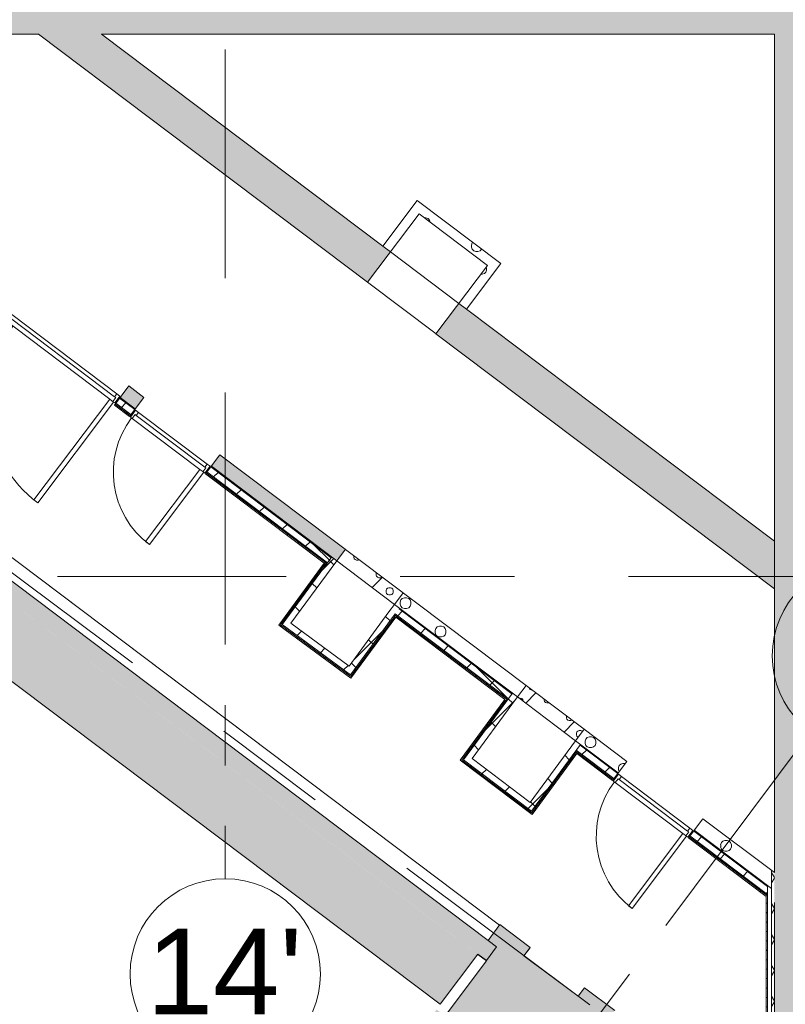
# Model space of a CAD drawing. Header units: millimetres. Extents: x -76482 to 3644, y -39128 to 75172.
# Tile 21 of 92: x -57150 to -49105, y -16105 to -5762. Entities that reach past the tile are written whole.
import ezdxf

# ---------------------------------------------------------------- set-up
doc = ezdxf.new("R2010")
doc.units = ezdxf.units.MM
doc.linetypes.add('Center', pattern=[5999.999824, 2400.000015, -1199.999936, 1199.999936, -1199.999936])
doc.linetypes.add('Grid Line', pattern=[4445, 2540, -635, 635, -635])
for name, color, linetype, lineweight, true_color in [('_Hidden Lines_-2', 7, 'Continuous', 9, 0xaaaaaa), ('Cut Pattern-1', 9, 'Continuous', 9, 0x808080), ('Cut Pattern-2', 7, 'Continuous', 9, 0x787878), ('Doors-3', 7, 'Continuous', 9, 0xaaaaaa), ('Grids-1', 7, 'Continuous', 9, 0xaaaaaa), ('Grids-2', 7, 'Grid Line', 9, 0xaaaaaa), ('Grids-3', 7, 'Center', 9, 0xaaaaaa), ('Overhead-1', 7, 'Continuous', 9, 0xaaaaaa), ('Walls-1', 9, 'Continuous', 9, 0x808080)]:
    doc.layers.add(name, color=color, linetype=linetype, lineweight=lineweight, true_color=true_color)
for name, color, linetype, lineweight in [('Common Edges', 7, 'Continuous', 9), ('Cut Pattern', 7, 'Continuous', 9), ('Doors', 7, 'Continuous', 9), ('Floors', 7, 'Continuous', 9), ('Plan Swing', 7, 'Continuous', 9), ('Wall Sweep - Cornice-1', 7, 'Continuous', 18), ('Walls', 7, 'Continuous', 9), ('Walls-2', 7, 'Continuous', 18)]:
    doc.layers.add(name, color=color, linetype=linetype, lineweight=lineweight)
doc.styles.add('Arial', font='arial.ttf', dxfattribs={"height": 900})
pattern_1 = [(45, (0, 0), (0, 98.99495), [70, -70])]
pattern_2 = [(45, (0, 0), (-212.132, 212.132), []), (135, (0, 0), (-212.132, -212.132), [])]
pattern_3 = [(45, (307.5, 382.5), (0, 750), [21.213, -1039.447]), (315, (390, 397.5), (0, 750), [21.213, -1039.447]), (90, (300, 337.5), (-750, 5e-14), [22.5, -727.5]), (71.565, (300, 360), (0.00035, 749.9996), [23.717, -2347.991]), (288.435, (405, 382.5), (-0.00035, 749.9996), [23.717, -2347.991]), (270, (412.5, 360), (750, 5e-14), [22.5, -727.5]), (251.565, (412.5, 337.5), (0.00035, 749.9996), [23.717, -2347.991]), (225, (405, 315), (-6e-14, 750), [21.213, -1039.447]), (161.565, (345, 292.5), (-2999.99965, 750.0026), [23.717, -2347.991]), (135, (322.5, 300), (6e-14, 750), [21.213, -1039.447]), (108.435, (307.5, 315), (-0.00035, 749.9996), [23.717, -2347.991]), (180, (367.5, 292.5), (-9e-14, -750), [22.5, -727.5]), (198.435, (390, 300), (-2999.99965, -750.0026), [23.717, -2347.991]), (0, (142.5, 165), (0, 750), [22.5, -727.5]), (90, (97.5, 97.5), (-750, 5e-14), [22.5, -727.5]), (71.565, (97.5, 120), (0.00035, 749.9996), [23.717, -2347.991]), (45, (105, 142.5), (0, 750), [21.213, -1039.447]), (315, (187.5, 157.5), (0, 750), [21.213, -1039.447]), (288.435, (202.5, 142.5), (-0.00035, 749.9996), [23.717, -2347.991]), (270, (210, 120), (750, 5e-14), [22.5, -727.5]), (251.565, (210, 97.5), (0.00035, 749.9996), [23.717, -2347.991]), (225, (202.5, 75), (-6e-14, 750), [21.213, -1039.447]), (161.565, (142.5, 52.5), (-2999.99965, 750.0026), [23.717, -2347.991]), (135, (120, 60), (6e-14, 750), [21.213, -1039.447]), (108.435, (105, 75), (-0.00035, 749.9996), [23.717, -2347.991]), (180, (165, 52.5), (-9e-14, -750), [22.5, -727.5]), (198.435, (187.5, 60), (-2999.99965, -750.0026), [23.717, -2347.991]), (18.435, (120, 157.5), (1499.9985, 750.0013), [23.717, -2347.991]), (341.565, (165, 165), (1499.9985, -750.0013), [23.717, -2347.991]), (0, (585, 202.5), (0, 750), [22.5, -727.5]), (90, (540, 135), (-750, 5e-14), [22.5, -727.5]), (71.565, (540, 157.5), (0.00035, 749.9996), [23.717, -2347.991]), (45, (547.5, 180), (0, 750), [21.213, -1039.447]), (315, (630, 195), (0, 750), [21.213, -1039.447]), (288.435, (645, 180), (-0.00035, 749.9996), [23.717, -2347.991]), (270, (652.5, 157.5), (750, 5e-14), [22.5, -727.5]), (251.565, (652.5, 135), (0.00035, 749.9996), [23.717, -2347.991]), (225, (645, 112.5), (-6e-14, 750), [21.213, -1039.447]), (161.565, (585, 90), (-2999.99965, 750.0026), [23.717, -2347.991]), (135, (562.5, 97.5), (6e-14, 750), [21.213, -1039.447]), (108.435, (547.5, 112.5), (-0.00035, 749.9996), [23.717, -2347.991]), (180, (607.5, 90), (-9e-14, -750), [22.5, -727.5]), (198.435, (630, 97.5), (-2999.99965, -750.0026), [23.717, -2347.991]), (18.435, (562.5, 195), (1499.9985, 750.0013), [23.717, -2347.991]), (341.565, (607.5, 202.5), (1499.9985, -750.0013), [23.717, -2347.991]), (0, (345, 405), (0, 750), [22.5, -727.5]), (18.435, (322.5, 397.5), (1499.9985, 750.0013), [23.717, -2347.991]), (341.565, (367.5, 405), (1499.9985, -750.0013), [23.717, -2347.991]), (0, (187.5, 675), (0, 750), [22.5, -727.5]), (90, (142.5, 607.5), (-750, 5e-14), [22.5, -727.5]), (71.565, (142.5, 630), (0.00035, 749.9996), [23.717, -2347.991]), (45, (150, 652.5), (0, 750), [21.213, -1039.447]), (315, (232.5, 667.5), (0, 750), [21.213, -1039.447]), (288.435, (247.5, 652.5), (-0.00035, 749.9996), [23.717, -2347.991]), (270, (255, 630), (750, 5e-14), [22.5, -727.5]), (251.565, (255, 607.5), (0.00035, 749.9996), [23.717, -2347.991]), (225, (247.5, 585), (-6e-14, 750), [21.213, -1039.447]), (161.565, (187.5, 562.5), (-2999.99965, 750.0026), [23.717, -2347.991]), (135, (165, 570), (6e-14, 750), [21.213, -1039.447]), (108.435, (150, 585), (-0.00035, 749.9996), [23.717, -2347.991]), (180, (210, 562.5), (-9e-14, -750), [22.5, -727.5]), (198.435, (232.5, 570), (-2999.99965, -750.0026), [23.717, -2347.991]), (18.435, (165, 667.5), (1499.9985, 750.0013), [23.717, -2347.991]), (341.565, (210, 675), (1499.9985, -750.0013), [23.717, -2347.991]), (0, (510, 615), (0, 750), [22.5, -727.5]), (90, (465, 547.5), (-750, 5e-14), [22.5, -727.5]), (71.565, (465, 570), (0.00035, 749.9996), [23.717, -2347.991]), (45, (472.5, 592.5), (0, 750), [21.213, -1039.447]), (315, (555, 607.5), (0, 750), [21.213, -1039.447]), (288.435, (570, 592.5), (-0.00035, 749.9996), [23.717, -2347.991]), (270, (577.5, 570), (750, 5e-14), [22.5, -727.5]), (251.565, (577.5, 547.5), (0.00035, 749.9996), [23.717, -2347.991]), (225, (570, 525), (-6e-14, 750), [21.213, -1039.447]), (161.565, (510, 502.5), (-2999.99965, 750.0026), [23.717, -2347.991]), (135, (487.5, 510), (6e-14, 750), [21.213, -1039.447]), (108.435, (472.5, 525), (-0.00035, 749.9996), [23.717, -2347.991]), (180, (532.5, 502.5), (-9e-14, -750), [22.5, -727.5]), (198.435, (555, 510), (-2999.99965, -750.0026), [23.717, -2347.991]), (18.435, (487.5, 607.5), (1499.9985, 750.0013), [23.717, -2347.991]), (341.565, (532.5, 615), (1499.9985, -750.0013), [23.717, -2347.991])]
pattern_4 = [(45, (205, 255), (0, 499.9994), [14.142, -692.964]), (315, (260, 265), (0, 499.9994), [14.142, -692.964]), (90, (200, 225), (-500, 3e-14), [15, -485]), (71.565, (200, 240), (0.00045, 500.00037), [15.811, -1565.327]), (288.435, (270, 255), (-0.00045, 500.00037), [15.811, -1565.327]), (270, (275, 240), (500, 3e-14), [15, -485]), (251.565, (275, 225), (0.00045, 500.00037), [15.811, -1565.327]), (225, (270, 210), (-6e-14, 499.9994), [14.142, -692.964]), (161.565, (230, 195), (-1999.99914, 500.00152), [15.811, -1565.327]), (135, (215, 200), (6e-14, 499.9994), [14.142, -692.964]), (108.435, (205, 210), (-0.00045, 500.00037), [15.811, -1565.327]), (180, (245, 195), (-6e-14, -500), [15, -485]), (198.435, (260, 200), (-1999.99914, -500.00152), [15.811, -1565.327]), (0, (95, 110), (0, 500), [15, -485]), (90, (65, 65), (-500, 3e-14), [15, -485]), (71.565, (65, 80), (0.00045, 500.00037), [15.811, -1565.327]), (45, (70, 95), (0, 499.9994), [14.142, -692.964]), (315, (125, 105), (0, 499.9994), [14.142, -692.964]), (288.435, (135, 95), (-0.00045, 500.00037), [15.811, -1565.327]), (270, (140, 80), (500, 3e-14), [15, -485]), (251.565, (140, 65), (0.00045, 500.00037), [15.811, -1565.327]), (225, (135, 50), (-6e-14, 499.9994), [14.142, -692.964]), (161.565, (95, 35), (-1999.99914, 500.00152), [15.811, -1565.327]), (135, (80, 40), (6e-14, 499.9994), [14.142, -692.964]), (108.435, (70, 50), (-0.00045, 500.00037), [15.811, -1565.327]), (180, (110, 35), (-6e-14, -500), [15, -485]), (198.435, (125, 40), (-1999.99914, -500.00152), [15.811, -1565.327]), (18.435, (80, 105), (999.99934, 500.00095), [15.811, -1565.327]), (341.565, (110, 110), (999.99934, -500.00095), [15.811, -1565.327]), (0, (390, 135), (0, 500), [15, -485]), (90, (360, 90), (-500, 3e-14), [15, -485]), (71.565, (360, 105), (0.00045, 500.00037), [15.811, -1565.327]), (45, (365, 120), (0, 499.9994), [14.142, -692.964]), (315, (420, 130), (0, 499.9994), [14.142, -692.964]), (288.435, (430, 120), (-0.00045, 500.00037), [15.811, -1565.327]), (270, (435, 105), (500, 3e-14), [15, -485]), (251.565, (435, 90), (0.00045, 500.00037), [15.811, -1565.327]), (225, (430, 75), (-6e-14, 499.9994), [14.142, -692.964]), (161.565, (390, 60), (-1999.99914, 500.00152), [15.811, -1565.327]), (135, (375, 65), (6e-14, 499.9994), [14.142, -692.964]), (108.435, (365, 75), (-0.00045, 500.00037), [15.811, -1565.327]), (180, (405, 60), (-6e-14, -500), [15, -485]), (198.435, (420, 65), (-1999.99914, -500.00152), [15.811, -1565.327]), (18.435, (375, 130), (999.99934, 500.00095), [15.811, -1565.327]), (341.565, (405, 135), (999.99934, -500.00095), [15.811, -1565.327]), (0, (230, 270), (0, 500), [15, -485]), (18.435, (215, 265), (999.99934, 500.00095), [15.811, -1565.327]), (341.565, (245, 270), (999.99934, -500.00095), [15.811, -1565.327]), (0, (125, 450), (0, 500), [15, -485]), (90, (95, 405), (-500, 3e-14), [15, -485]), (71.565, (95, 420), (0.00045, 500.00037), [15.811, -1565.327]), (45, (100, 435), (0, 499.9994), [14.142, -692.964]), (315, (155, 445), (0, 499.9994), [14.142, -692.964]), (288.435, (165, 435), (-0.00045, 500.00037), [15.811, -1565.327]), (270, (170, 420), (500, 3e-14), [15, -485]), (251.565, (170, 405), (0.00045, 500.00037), [15.811, -1565.327]), (225, (165, 390), (-6e-14, 499.9994), [14.142, -692.964]), (161.565, (125, 375), (-1999.99914, 500.00152), [15.811, -1565.327]), (135, (110, 380), (6e-14, 499.9994), [14.142, -692.964]), (108.435, (100, 390), (-0.00045, 500.00037), [15.811, -1565.327]), (180, (140, 375), (-6e-14, -500), [15, -485]), (198.435, (155, 380), (-1999.99914, -500.00152), [15.811, -1565.327]), (18.435, (110, 445), (999.99934, 500.00095), [15.811, -1565.327]), (341.565, (140, 450), (999.99934, -500.00095), [15.811, -1565.327]), (0, (340, 410), (0, 500), [15, -485]), (90, (310, 365), (-500, 3e-14), [15, -485]), (71.565, (310, 380), (0.00045, 500.00037), [15.811, -1565.327]), (45, (315, 395), (0, 499.9994), [14.142, -692.964]), (315, (370, 405), (0, 499.9994), [14.142, -692.964]), (288.435, (380, 395), (-0.00045, 500.00037), [15.811, -1565.327]), (270, (385, 380), (500, 3e-14), [15, -485]), (251.565, (385, 365), (0.00045, 500.00037), [15.811, -1565.327]), (225, (380, 350), (-6e-14, 499.9994), [14.142, -692.964]), (161.565, (340, 335), (-1999.99914, 500.00152), [15.811, -1565.327]), (135, (325, 340), (6e-14, 499.9994), [14.142, -692.964]), (108.435, (315, 350), (-0.00045, 500.00037), [15.811, -1565.327]), (180, (355, 335), (-6e-14, -500), [15, -485]), (198.435, (370, 340), (-1999.99914, -500.00152), [15.811, -1565.327]), (18.435, (325, 405), (999.99934, 500.00095), [15.811, -1565.327]), (341.565, (355, 410), (999.99934, -500.00095), [15.811, -1565.327]), (45, (0, 0), (-353.5534, 353.5534), [])]

# ---------------------------------------------------------------- blocks, each defined once
blk = doc.blocks.new('SMA_D02_ 2-poolne - SU-00- 2700x2300 EI45-12866041-2_ korruse plaan')
at = {"layer": 'Doors'}
for p, q in [((-1306, -105), (-1306, -15)), ((-1306, -15), (-1266, -15)), ((-1281, -55), (-1281, -105)), ((-1266, -55), (-1281, -55)), ((-1266, -15), (1334, -15)), ((-1266, -15), (-1266, -55)), ((1334, -55), (-1266, -55)), ((1334, -55), (1334, -15)), ((1334, -15), (1374, -15)), ((1349, -55), (1334, -55)), ((1349, -105), (1349, -55)), ((1374, -15), (1374, -105)), ((-1291, -105), (-1306, -105)), ((-1291, -105), (-1241, -105)), ((-1291, -1430), (-1291, -105)), ((-1241, -105), (-1241, -1430)), ((-1241, -105), (1309, -105)), ((1309, -105), (1359, -105)), ((1309, -1430), (1309, -105)), ((1359, -105), (1359, -1430)), ((1374, -105), (1359, -105)), ((-1241, -1430), (-1291, -1430)), ((1359, -1430), (1309, -1430))]:
    blk.add_line(p, q, dxfattribs=at)
for centre, start, end in [((-1291, -105), 270, 0), ((1359, -105), 180, 270)]:
    blk.add_arc(centre, 1325, start, end, dxfattribs=at)
blk = doc.blocks.new('SMA_D01_ 1-poolne - SU-00 - 1000x2300_ EI45 metalluks-16076746-2_ korruse plaan')
at = {"layer": 'Doors'}
for p, q in [((-490, -125), (-490, -35)), ((-490, -35), (-450, -35)), ((-465, -75), (-465, -125)), ((-450, -75), (-465, -75)), ((-450, -35), (450, -35)), ((-450, -35), (-450, -75)), ((450, -75), (-450, -75)), ((450, -75), (450, -35)), ((450, -35), (490, -35)), ((465, -75), (450, -75)), ((465, -125), (465, -75)), ((490, -35), (490, -125)), ((-465, -125), (-490, -125)), ((-465, -125), (425, -125)), ((425, -125), (475, -125)), ((425, -1075), (425, -125)), ((475, -125), (475, -1075)), ((490, -125), (475, -125)), ((475, -1075), (425, -1075))]:
    blk.add_line(p, q, dxfattribs=at)
at = {"layer": 'Plan Swing'}
blk.add_arc((475, -125), 950, 180, 270, dxfattribs=at)
blk = doc.blocks.new('Ukse ava - ol_ olev ava - 900x2200-11200748-2_ korruse plaan')
at = {"layer": '_Hidden Lines_-2'}
for p, q in [((-458, 200), (442, 200)), ((-458, -200), (442, -200))]:
    blk.add_line(p, q, dxfattribs=at)
at = {"layer": 'Overhead-1'}
for p, q in [((442, 200), (-458, 200)), ((-458, -200), (442, -200))]:
    blk.add_line(p, q, dxfattribs=at)
blk = doc.blocks.new('Grid - M_Grid Head - Circle-24584-2_ korruse plaan')
at = {"layer": 'Grids-1'}
blk.add_circle((0, 0), 5, dxfattribs=at)

msp = doc.modelspace()

# ---------------------------------------------------------------- hatches: boundary and pattern name
at = {"layer": 'Cut Pattern'}
h = msp.add_hatch(dxfattribs=at)
h.set_pattern_fill('FP_1', color=256, style=0, pattern_type=2)
h.set_pattern_definition(pattern_1)
h.paths.add_polyline_path([(-53930, -11486), (-53923, -11476), (-55189, -10522), (-55196, -10532), (-53940, -11479)])
h.paths.add_polyline_path([(-55995, -9930), (-55988, -9921), (-56148, -9800), (-56155, -9810)])
h.paths.add_polyline_path([(-58311, -8185), (-58304, -8175), (-61304, -5915), (-61323, -5915), (-58312, -8184)])
h = msp.add_hatch(dxfattribs=at)
h.set_pattern_fill('FP_1', color=256, style=0, pattern_type=2)
h.set_pattern_definition(pattern_1)
h.paths.add_polyline_path([(-53923, -11476), (-53916, -11467), (-55182, -10513), (-55189, -10522), (-54010, -11411)])
h.paths.add_polyline_path([(-55988, -9921), (-55981, -9911), (-56140, -9791), (-56148, -9800), (-56000, -9911)])
h.paths.add_polyline_path([(-58304, -8175), (-58297, -8166), (-61284, -5915), (-61304, -5915), (-58920, -7711)])
h = msp.add_hatch(dxfattribs=at)
h.set_pattern_fill('FP_3', color=256, style=0, pattern_type=2)
h.set_pattern_definition(pattern_3)
h.paths.add_polyline_path([(-53817, -11446), (-53727, -11326), (-55046, -10332), (-55136, -10452), (-53818, -11445)])
h.paths.add_polyline_path([(-55935, -9850), (-55845, -9730), (-56004, -9610), (-56095, -9730)])
h.paths.add_polyline_path([(-58251, -8105), (-58161, -7985), (-60908, -5915), (-61157, -5915), (-58253, -8103)])
h = msp.add_hatch(dxfattribs=at)
h.set_pattern_fill('FP_3', color=256, style=0, pattern_type=2)
h.set_pattern_definition(pattern_3)
h.paths.add_polyline_path([(-52154, -8404), (-52094, -8324), (-52893, -7723), (-52953, -7802), (-52234, -8344)])
h = msp.add_hatch(dxfattribs=at)
h.set_pattern_fill('FP_3', color=256, style=0, pattern_type=2)
h.set_pattern_definition(pattern_3)
h.paths.add_polyline_path([(-52455, -8804), (-52154, -8404), (-52234, -8344), (-52535, -8743)])
h = msp.add_hatch(dxfattribs=at)
h.set_pattern_fill('FP_4', color=256, style=0, pattern_type=2)
h.set_pattern_definition(pattern_4)
h.paths.add_polyline_path([(-53210, -11904), (-53119, -11784), (-53727, -11326), (-53817, -11446), (-53229, -11889)])
h = msp.add_hatch(dxfattribs=at)
h.set_pattern_fill('FP_1', color=256, style=0, pattern_type=2)
h.set_pattern_definition(pattern_1)
h.paths.add_polyline_path([(-54418, -12128), (-53940, -11479), (-53950, -11471), (-54428, -12121)])
h = msp.add_hatch(dxfattribs=at)
h.set_pattern_fill('FP_61', color=256, angle=-225, style=0, pattern_type=2)
h.set_pattern_definition([(188.672, (-54188.67, -11796.18), (15.078, -98.857), [])])
h.paths.add_polyline_path([(-54400, -12126), (-53930, -11486), (-53940, -11479), (-54410, -12118)])
h = msp.add_hatch(dxfattribs=at)
h.set_pattern_fill('FP_3', color=256, style=0, pattern_type=2)
h.set_pattern_definition(pattern_3)
h.paths.add_polyline_path([(-51919, -12877), (-51828, -12757), (-53119, -11784), (-53210, -11904), (-51920, -12876)])
h = msp.add_hatch(dxfattribs=at)
h.set_pattern_fill('FP_62', color=256, angle=135, style=0, pattern_type=2)
h.set_pattern_definition([(8.672, (-53433.22, -12358.53), (-15.078, 98.857), [])])
h.paths.add_polyline_path([(-53672, -12661), (-53208, -12031), (-53217, -12023), (-53681, -12654)])
h = msp.add_hatch(dxfattribs=at)
h.set_pattern_fill('FP_1', color=256, style=0, pattern_type=2)
h.set_pattern_definition(pattern_1)
h.paths.add_polyline_path([(-53669, -12679), (-53198, -12038), (-53208, -12031), (-53679, -12672)])
h = msp.add_hatch(dxfattribs=at)
h.set_pattern_fill('FP_1', color=256, style=0, pattern_type=2)
h.set_pattern_definition(pattern_1)
h.paths.add_polyline_path([(-52031, -12917), (-52024, -12907), (-53210, -12014), (-53217, -12023), (-52041, -12910)])
h = msp.add_hatch(dxfattribs=at)
h.set_pattern_fill('FP_1', color=256, style=0, pattern_type=2)
h.set_pattern_definition(pattern_1)
h.paths.add_polyline_path([(-52024, -12907), (-52017, -12897), (-53203, -12004), (-53210, -12014), (-52782, -12336)])
h = msp.add_hatch(dxfattribs=at)
h.set_pattern_fill('FP_1', color=256, style=0, pattern_type=2)
h.set_pattern_definition(pattern_1)
h.paths.add_polyline_path([(-53679, -12672), (-53672, -12661), (-54410, -12118), (-54418, -12128), (-53742, -12625)])
h = msp.add_hatch(dxfattribs=at)
h.set_pattern_fill('FP_63', color=256, angle=-225, style=0, pattern_type=2)
h.set_pattern_definition([(278.672, (-54048.21, -12400.02), (98.857, 15.078), [])])
h.paths.add_polyline_path([(-53681, -12654), (-53674, -12645), (-54393, -12116), (-54400, -12126), (-53734, -12615)])
h = msp.add_hatch(dxfattribs=at)
h.set_pattern_fill('FP_4', color=256, style=0, pattern_type=2)
h.set_pattern_definition(pattern_4)
h.paths.add_polyline_path([(-51309, -13336), (-51220, -13216), (-51828, -12757), (-51919, -12877), (-51555, -13151)])
h = msp.add_hatch(dxfattribs=at)
h.set_pattern_fill('FP_1', color=256, style=0, pattern_type=2)
h.set_pattern_definition(pattern_1)
h.paths.add_polyline_path([(-52504, -13540), (-52041, -12910), (-52051, -12902), (-52514, -13532)])
h = msp.add_hatch(dxfattribs=at)
h.set_pattern_fill('FP_58', color=256, angle=-225, style=0, pattern_type=2)
h.set_pattern_definition([(188.672, (-52259.62, -13185.72), (15.078, -98.857), [])])
h.paths.add_polyline_path([(-52488, -13537), (-52031, -12917), (-52041, -12910), (-52497, -13530)])
h = msp.add_hatch(dxfattribs=at)
h.set_pattern_fill('FP_3', color=256, style=0, pattern_type=2)
h.set_pattern_definition(pattern_3)
h.paths.add_polyline_path([(-49250, -14888), (-49250, -14700), (-49971, -14156), (-50062, -14276), (-49292, -14856)])
h.paths.add_polyline_path([(-50860, -13674), (-50770, -13554), (-51220, -13216), (-51309, -13336), (-51074, -13513)])
h = msp.add_hatch(dxfattribs=at)
h.set_pattern_fill('FP_1', color=256, style=0, pattern_type=2)
h.set_pattern_definition(pattern_1)
h.paths.add_polyline_path([(-49292, -14966), (-49292, -14951), (-50107, -14337), (-50115, -14346), (-49604, -14731)])
h.paths.add_polyline_path([(-50913, -13744), (-50906, -13735), (-51301, -13437), (-51308, -13447), (-50926, -13735)])
h = msp.add_hatch(dxfattribs=at)
h.set_pattern_fill('FP_1', color=256, style=0, pattern_type=2)
h.set_pattern_definition(pattern_1)
h.paths.add_polyline_path([(-51776, -14104), (-51769, -14094), (-52514, -13532), (-52522, -13542), (-51839, -14057)])
h = msp.add_hatch(dxfattribs=at)
h.set_pattern_fill('FP_57', color=256, angle=-225, style=0, pattern_type=2)
h.set_pattern_definition([(278, (-52180.18, -13799.7), (99.027, 13.917), [])])
h.paths.add_polyline_path([(-51778, -14087), (-51771, -14077), (-52497, -13530), (-52504, -13540), (-51831, -14047)])
h = msp.add_hatch(dxfattribs=at)
h.set_pattern_fill('FP_56', color=256, angle=135, style=0, pattern_type=2)
h.set_pattern_definition([(8.672, (-51530.9, -13791.5), (-15.078, 98.857), [])])
h.paths.add_polyline_path([(-51769, -14094), (-51298, -13454), (-51308, -13447), (-51778, -14087)])
h = msp.add_hatch(dxfattribs=at)
h.set_pattern_fill('FP_1', color=256, style=0, pattern_type=2)
h.set_pattern_definition(pattern_1)
h.paths.add_polyline_path([(-51766, -14112), (-51296, -13471), (-51306, -13464), (-51776, -14104)])
h = msp.add_hatch(dxfattribs=at)
h.set_pattern_fill('FP_1', color=256, style=0, pattern_type=2)
h.set_pattern_definition(pattern_1)
h.paths.add_polyline_path([(-49292, -14981), (-49292, -14966), (-50115, -14346), (-50122, -14356), (-49305, -14972)])
h.paths.add_polyline_path([(-50920, -13754), (-50913, -13744), (-51298, -13454), (-51306, -13464), (-51240, -13513)])
h = msp.add_hatch(dxfattribs=at)
h.set_pattern_fill('FP_6', color=256, style=0, pattern_type=2)
h.set_pattern_definition([(0, (0, 0), (281.25, 162.38), [187.5, -375]), (120, (0, 0), (-281.2502, 162.37964), [187.5, -375]), (60, (0, 0), (-0.0002, 324.75964), [0, -375, 187.5, 0])])
h.paths.add_polyline_path([(-49250, -17413), (-49220, -17413), (-49220, -14722), (-49250, -14700), (-49250, -16761)])
h = msp.add_hatch(dxfattribs=at)
h.set_pattern_fill('FP_1', color=256, style=0, pattern_type=2)
h.set_pattern_definition(pattern_1)
h.paths.add_polyline_path([(-49299, -17413), (-49292, -17403), (-49292, -14981), (-49305, -14972), (-49305, -17413)])
at = {"layer": 'Cut Pattern-1'}
for points in [[(-49220, -17427), (-48580, -16571), (-48580, -985), (-49220, -985), (-49220, -16761)], [(-49220, -5915), (-49220, -5195), (-55610, -5195), (-55610, -5915), (-51555, -5915)], [(-61304, -5915), (-55610, -5915), (-55610, -5315), (-63027, -5315), (-63476, -5915), (-61323, -5915)], [(-53583, -8454), (-53342, -8135), (-56289, -5915), (-56953, -5915), (-54010, -8133)], [(-52246, -15646), (-52138, -15502), (-61178, -8690), (-61286, -8834), (-52782, -15241)], [(-52733, -16105), (-52336, -15578), (-61286, -8834), (-61683, -9361), (-52782, -16068)]]:
    msp.add_hatch(color=256, dxfattribs=at).paths.add_polyline_path(points)
h = msp.add_hatch(color=256, dxfattribs=at)
h.paths.add_polyline_path([(-49220, -11742), (-49220, -11241), (-52535, -8743), (-52776, -9063), (-51555, -9983)])
h.paths.add_polyline_path([(-53495, -8521), (-53254, -8202), (-53342, -8135), (-53583, -8454)])
at = {"layer": 'Cut Pattern-2'}
h = msp.add_hatch(dxfattribs=at)
h.set_pattern_fill('FP_2', color=256, style=0, pattern_type=2)
h.set_pattern_definition(pattern_2)
h.paths.add_polyline_path([(-53916, -11467), (-53877, -11414), (-55142, -10460), (-55182, -10513), (-54010, -11396)])
h.paths.add_polyline_path([(-55981, -9911), (-55941, -9858), (-56101, -9738), (-56140, -9791), (-55987, -9906)])
h.paths.add_polyline_path([(-58297, -8166), (-58257, -8113), (-61174, -5915), (-61284, -5915), (-58920, -7696)])
h = msp.add_hatch(dxfattribs=at)
h.set_pattern_fill('FP_2', color=256, style=0, pattern_type=2)
h.set_pattern_definition(pattern_2)
h.paths.add_polyline_path([(-54340, -12155), (-53818, -11445), (-53871, -11405), (-54393, -12116)])
h = msp.add_hatch(dxfattribs=at)
h.set_pattern_fill('FP_2', color=256, style=0, pattern_type=2)
h.set_pattern_definition(pattern_2)
h.paths.add_polyline_path([(-53674, -12645), (-53158, -11943), (-53210, -11904), (-53270, -11984), (-53727, -12606)])
h = msp.add_hatch(dxfattribs=at)
h.set_pattern_fill('FP_2', color=256, style=0, pattern_type=2)
h.set_pattern_definition(pattern_2)
h.paths.add_polyline_path([(-52017, -12897), (-51978, -12844), (-53164, -11951), (-53203, -12004), (-52782, -12321)])
h = msp.add_hatch(dxfattribs=at)
h.set_pattern_fill('FP_2', color=256, style=0, pattern_type=2)
h.set_pattern_definition(pattern_2)
h.paths.add_polyline_path([(-53727, -12606), (-53688, -12552), (-54301, -12102), (-54340, -12155), (-54010, -12398)])
h = msp.add_hatch(dxfattribs=at)
h.set_pattern_fill('FP_2', color=256, style=0, pattern_type=2)
h.set_pattern_definition(pattern_2)
h.paths.add_polyline_path([(-52396, -13524), (-51920, -12876), (-51972, -12836), (-52449, -13484), (-52410, -13513)])
h = msp.add_hatch(dxfattribs=at)
h.set_pattern_fill('FP_2', color=256, style=0, pattern_type=2)
h.set_pattern_definition(pattern_2)
h.paths.add_polyline_path([(-51771, -14077), (-51256, -13376), (-51309, -13336), (-51824, -14037)])
h = msp.add_hatch(dxfattribs=at)
h.set_pattern_fill('FP_2', color=256, style=0, pattern_type=2)
h.set_pattern_definition(pattern_2)
h.paths.add_polyline_path([(-49292, -14951), (-49292, -14868), (-50068, -14284), (-50107, -14337), (-49584, -14731)])
h.paths.add_polyline_path([(-50906, -13735), (-50866, -13682), (-51262, -13384), (-51301, -13437), (-50912, -13730)])
h = msp.add_hatch(dxfattribs=at)
h.set_pattern_fill('FP_2', color=256, style=0, pattern_type=2)
h.set_pattern_definition(pattern_2)
h.paths.add_polyline_path([(-51824, -14037), (-51785, -13984), (-52449, -13484), (-52488, -13537)])
at = {"layer": 'Walls-1'}
msp.add_hatch(color=256, dxfattribs=at).paths.add_polyline_path([(-51797, -17373), (-51564, -17061), (-51654, -16994), (-51221, -16415), (-51131, -16482), (-50898, -16170), (-51216, -15932), (-51283, -16021), (-51851, -15596), (-51785, -15507), (-52103, -15268), (-52227, -15434), (-52138, -15502), (-52246, -15646), (-52335, -15579), (-52337, -15581), (-52246, -15648), (-52679, -16227), (-52769, -16160), (-53003, -16472), (-52685, -16710), (-52618, -16621), (-52050, -17048), (-51904, -17158), (-51970, -17245)])

# ---------------------------------------------------------------- linework, layer by layer
at = {"layer": 'Common Edges'}
for p, q in [((-53334, -8142), (-53254, -8202)), ((-52535, -8743), (-52455, -8804)), ((-56148, -9800), (-55988, -9921)), ((-56140, -9791), (-55981, -9911)), ((-56101, -9738), (-55941, -9858)), ((-56095, -9730), (-55935, -9850)), ((-55189, -10522), (-53923, -11476)), ((-55182, -10513), (-53916, -11467)), ((-55142, -10460), (-53877, -11414)), ((-55136, -10452), (-53817, -11446)), ((-53940, -11479), (-54410, -12118)), ((-53871, -11405), (-54393, -12116)), ((-53930, -11486), (-53940, -11479)), ((-53119, -11784), (-53210, -11904)), ((-51919, -12877), (-53210, -11904)), ((-53158, -11943), (-53164, -11951)), ((-51978, -12844), (-53164, -11951)), ((-53674, -12645), (-53203, -12004)), ((-53672, -12661), (-53208, -12031)), ((-53217, -12023), (-53208, -12031)), ((-52024, -12907), (-53210, -12014)), ((-52017, -12897), (-53203, -12004)), ((-54410, -12118), (-53734, -12615)), ((-54340, -12155), (-54393, -12116)), ((-54340, -12155), (-53674, -12645)), ((-53672, -12661), (-53734, -12615)), ((-51919, -12877), (-51828, -12757)), ((-52031, -12917), (-52488, -13537)), ((-52041, -12910), (-52458, -13477)), ((-52031, -12917), (-52041, -12910)), ((-51972, -12836), (-52031, -12917)), ((-51220, -13216), (-51309, -13336)), ((-51309, -13336), (-50860, -13674)), ((-51771, -14077), (-51256, -13376)), ((-51301, -13437), (-50906, -13735)), ((-51262, -13384), (-50866, -13682)), ((-52504, -13540), (-52458, -13477)), ((-52504, -13540), (-51769, -14094)), ((-52488, -13537), (-51771, -14077)), ((-51769, -14094), (-51298, -13454)), ((-51308, -13447), (-50913, -13744)), ((-50115, -14346), (-49292, -14966)), ((-50107, -14337), (-49292, -14951)), ((-50068, -14284), (-49292, -14868)), ((-50062, -14276), (-49250, -14888)), ((-49250, -14700), (-49250, -17413)), ((-49292, -14856), (-49292, -17403))]:
    msp.add_line(p, q, dxfattribs=at)
at = {"layer": 'Floors'}
for p, q in [((-61285, -8358), (-52107, -15274)), ((-51790, -15514), (-51851, -15595)), ((-51851, -15595), (-51726, -15690))]:
    msp.add_line(p, q, dxfattribs=at)
at = {"layer": 'Grids-2'}
for p, q in [((-54990, -9787), (-54990, -14787)), ((-48841, -13245), (-51835, -17249))]:
    msp.add_line(p, q, dxfattribs=at)
at = {"layer": 'Grids-3'}
for p, q in [((-54990, 65923), (-54990, -9787)), ((-62693, -7489), (-48665, -17978)), ((-68751, -11610), (-2509, -11610))]:
    msp.add_line(p, q, dxfattribs=at)
at = {"layer": 'Wall Sweep - Cornice-1'}
for p, q in [((-61683, -9361), (-52733, -16105)), ((-52733, -16105), (-52336, -15578))]:
    msp.add_line(p, q, dxfattribs=at)
at = {"layer": 'Walls'}
for p, q in [((-61136, -8471), (-55638, -12614)), ((-55638, -12614), (-52107, -15274)), ((-52138, -15502), (-52246, -15646)), ((-52227, -15434), (-52138, -15502)), ((-52246, -15646), (-52335, -15579))]:
    msp.add_line(p, q, dxfattribs=at)
at = {"layer": 'Walls-2'}
for p, q in [((-60908, -5915), (-56953, -5915)), ((-56953, -5915), (-53495, -8521)), ((-53334, -8142), (-56289, -5915)), ((-56289, -5915), (-49220, -5915)), ((-49220, -5915), (-49220, -14722)), ((-52973, -7662), (-53334, -8142)), ((-52094, -8324), (-52973, -7662)), ((-53495, -8521), (-52953, -7802)), ((-52953, -7802), (-52234, -8344)), ((-52234, -8344), (-52776, -9063)), ((-52455, -8804), (-52094, -8324)), ((-52227, -15434), (-61088, -8757)), ((-49220, -11241), (-52455, -8804)), ((-52776, -9063), (-49220, -11742)), ((-56004, -9610), (-56155, -9810)), ((-55845, -9730), (-56004, -9610)), ((-56155, -9810), (-55995, -9930)), ((-55995, -9930), (-55845, -9730)), ((-55046, -10332), (-55196, -10532)), ((-51220, -13216), (-55046, -10332)), ((-55196, -10532), (-53950, -11471)), ((-53727, -11326), (-53877, -11526)), ((-53950, -11471), (-54428, -12121)), ((-53817, -11446), (-53210, -11904)), ((-54301, -12102), (-53877, -11526)), ((-53270, -11984), (-53688, -12552)), ((-53210, -11904), (-53270, -11984)), ((-53669, -12679), (-53198, -12038)), ((-53198, -12038), (-52051, -12902)), ((-54428, -12121), (-53669, -12679)), ((-53688, -12552), (-54301, -12102)), ((-52051, -12902), (-52522, -13542)), ((-51979, -12957), (-51919, -12877)), ((-51919, -12877), (-51309, -13336)), ((-52396, -13524), (-51979, -12957)), ((-50770, -13554), (-51220, -13216)), ((-51309, -13336), (-51785, -13984)), ((-52522, -13542), (-51766, -14112)), ((-51785, -13984), (-52396, -13524)), ((-51766, -14112), (-51296, -13471)), ((-51296, -13471), (-50920, -13754)), ((-50920, -13754), (-50770, -13554)), ((-49971, -14156), (-50122, -14356)), ((-49220, -14722), (-49971, -14156)), ((-50122, -14356), (-49305, -14972)), ((-49305, -14972), (-49305, -17399)), ((-49220, -15035), (-49220, -17427)), ((-52103, -15268), (-52227, -15434)), ((-51785, -15507), (-52103, -15268)), ((-51851, -15596), (-51785, -15507)), ((-52335, -15579), (-52337, -15581)), ((-52337, -15581), (-52246, -15648)), ((-52336, -15578), (-52335, -15579)), ((-51283, -16021), (-51851, -15596)), ((-52246, -15648), (-52679, -16227)), ((-51216, -15932), (-51283, -16021)), ((-50898, -16170), (-51216, -15932))]:
    msp.add_line(p, q, dxfattribs=at)

# ---------------------------------------------------------------- block references
at = {"layer": 'Doors', "rotation": 322.9999999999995}
for name, p in [('SMA_D02_ 2-poolne - SU-00- 2700x2300 EI45-12866041-2_ korruse plaan', (-57185, -8877)), ('SMA_D01_ 1-poolne - SU-00 - 1000x2300_ EI45 metalluks-16076746-2_ korruse plaan', (-55520, -10131)), ('SMA_D01_ 1-poolne - SU-00 - 1000x2300_ EI45 metalluks-16076746-2_ korruse plaan', (-50446, -13955))]:
    msp.add_blockref(name, p, dxfattribs=at)
at = {"layer": 'Doors-3', "rotation": 322.9999999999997}
msp.add_blockref('Ukse ava - ol_ olev ava - 900x2200-11200748-2_ korruse plaan', (-53008, -8637), dxfattribs=at)
at = {"layer": 'Grids-1', "xscale": 199.9999999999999, "yscale": 199.9999999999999, "zscale": 199.9999999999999}
for p, rotation in [((-48242, -12444), 143.2124249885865), ((-54990, -15787), 180)]:
    msp.add_blockref('Grid - M_Grid Head - Circle-24584-2_ korruse plaan', p, dxfattribs=dict(at, rotation=rotation))

# ---------------------------------------------------------------- texts
at = {"layer": 'Grids-1', "insert": (-55817, -15312), "char_height": 900, "width": 1988.18, "attachment_point": 1, "style": 'Arial'}
msp.add_mtext("14'", dxfattribs=at)

doc.saveas('drawing.dxf')
